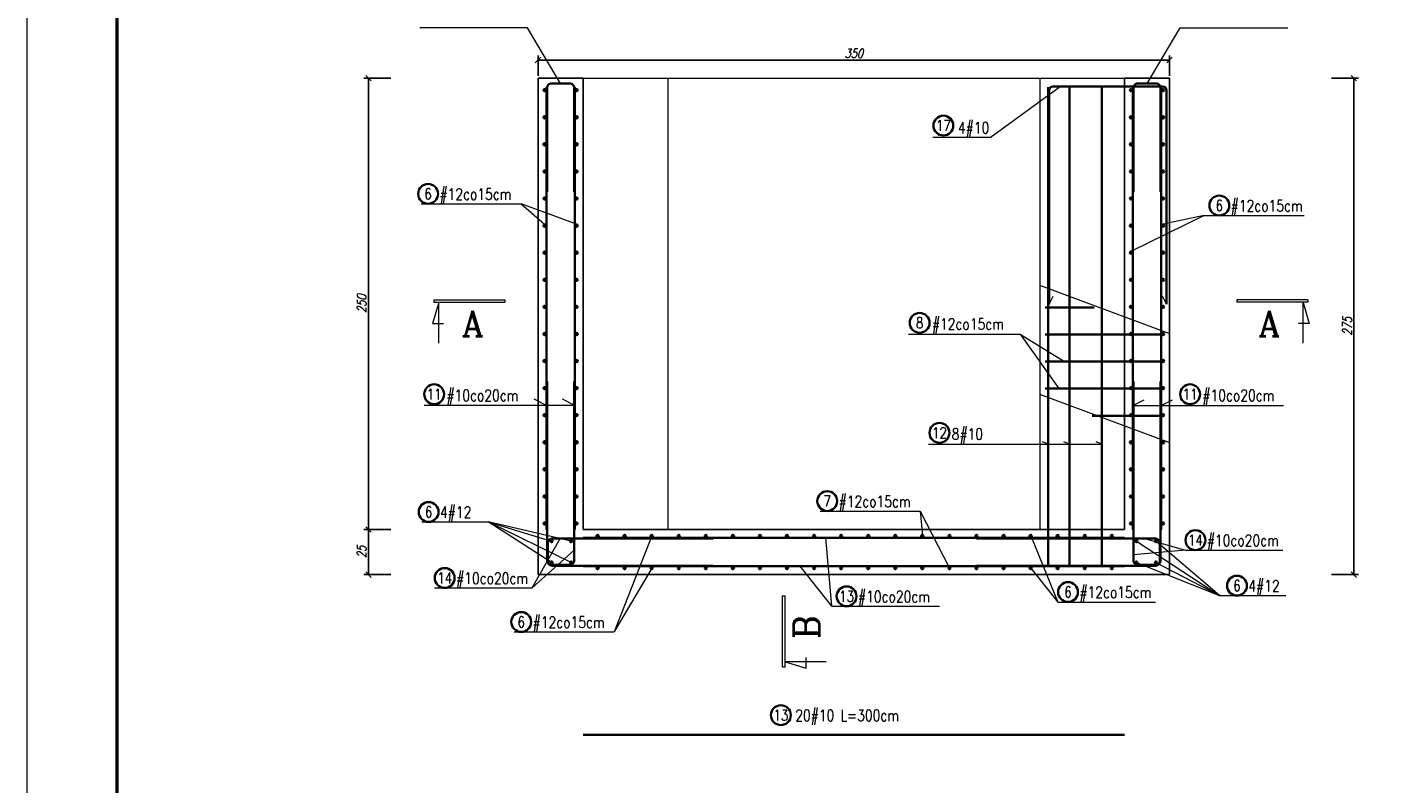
# Model space of a CAD drawing. Header units: millimetres. Extents: x 0 to 1557, y 0 to 1667.
# Tile 2 of 11: x 0 to 750, y 442 to 861. Entities that reach past the tile are written whole.
import ezdxf
from ezdxf.enums import TextEntityAlignment as Align

# ---------------------------------------------------------------- set-up
doc = ezdxf.new("R2010")
doc.units = ezdxf.units.MM
doc.linetypes.add('DASHED2', pattern=[0.375, 0.25, -0.125])
for name, color, linetype, lineweight in [('.0.18', 7, 'Continuous', 18), ('.0.25', 1, 'Continuous', 25), ('.0.35', 2, 'Continuous', 35), ('.0.5', 3, 'Continuous', 50), ('.0wymiar', 7, 'Continuous', 9), ('.tekst', 1, 'Continuous', 20), ('5', 8, 'Continuous', 9)]:
    doc.layers.add(name, color=color, linetype=linetype, lineweight=lineweight)
doc.styles.add('simplex 0.8', font='simplex.shx', dxfattribs={"width": 0.8})
doc.styles.add('simplex 0.8 kursywa', font='simplex.shx', dxfattribs={"width": 0.8, "oblique": 15})
doc.styles.add('TXT5', font='COMPLEX.shx')
doc.linetypes.add('ZIGZAG', pattern='A,0.00254,-5.08,[131,ltypeshp.shx,S=5.08,R=0,X=-5.08,Y=0],-10.16,[131,ltypeshp.shx,S=5.08,R=180,X=5.08,Y=0],-5.08', length=20.32254)
doc.linetypes.add('ZYGZAK', pattern='A,0.00254,-5.08,[131,ltypeshp.shx,S=5.08,R=0,X=-5.08,Y=0],-10.16,[131,ltypeshp.shx,S=5.08,R=180,X=5.08,Y=0],-5.08', length=20.32254)
doc.dimstyles.new('1-25', dxfattribs={"dimscale": 2.5, "dimtxt": 2, "dimasz": 1.2, "dimexe": 1, "dimexo": 0.5, "dimgap": 0.5, "dimtad": 1, "dimdec": 1, "dimrnd": 0.5, "dimdsep": 46, "dimtxsty": 'simplex 0.8 kursywa', "dimblk": 'OBLIQUE', "dimcen": 0.09, "dimclrd": 256, "dimclre": 256, "dimclrt": 256, "dimadec": 0, "dimazin": 0, "dimtfac": 1, "dimtdec": 1, "dimtix": 1, "dimtmove": 0, "dimatfit": 3, "dimfxl": 5, "dimfxlon": 1, "dimtolj": 1, "dimtzin": 0, "dimarcsym": 0})

# ---------------------------------------------------------------- blocks, each defined once
blk = doc.blocks.new('P3')
at = {"layer": '.tekst', "linetype": 'Continuous'}
for p, q in [((-5.1, 9.6), (-5.1, -130.8)), ((-5.1, 9.6), (-0.1, 9.6)), ((-0.1, 9.6), (-0.1, -130.8)), ((0, 0), (41.7, 12.3)), ((80.9, 0), (0, 0)), ((41.7, 12.3), (41.7, -9.2)), ((-5.1, -130.8), (-0.1, -130.8))]:
    blk.add_line(p, q, dxfattribs=at)
at = {"layer": '.tekst', "style": 'TXT5'}
blk.add_attdef('NR', (17.7, -101.6), '', height=50, dxfattribs=at)
blk = doc.blocks.new('_Oblique')
at = {"color": 0, "linetype": 'ByBlock', "lineweight": -2}
blk.add_line((-0.5, -0.5), (0.5, 0.5), dxfattribs=at)
blk = doc.blocks.new('*D63')
at = {"layer": '.0wymiar', "lineweight": -2, "transparency": 16777216}
for p, q in [((283.15, 834.13), (283.15, 845.36)), ((283.15, 842.86), (633.15, 842.86)), ((633.15, 834.13), (633.15, 845.36))]:
    blk.add_line(p, q, dxfattribs=at)
at = {"layer": 'Defpoints', "color": 0, "transparency": 16777216}
for p in [(633.15, 842.86), (283.15, 832.88), (633.15, 832.88)]:
    blk.add_point(p, dxfattribs=at)
at = {"layer": '.0wymiar', "lineweight": -2, "transparency": 16777216, "xscale": 3, "yscale": 3, "zscale": 3, "rotation": 180}
blk.add_blockref('_Oblique', (283.15, 842.86), dxfattribs=at)
at = {"layer": '.0wymiar', "lineweight": -2, "transparency": 16777216, "xscale": 3, "yscale": 3, "zscale": 3}
blk.add_blockref('_Oblique', (633.15, 842.86), dxfattribs=at)
at = {"layer": '.0wymiar', "transparency": 16777216, "insert": (458.15, 846.61), "char_height": 5, "attachment_point": 5, "style": 'simplex 0.8 kursywa'}
blk.add_mtext('\\A1;350', dxfattribs=at)
blk = doc.blocks.new('*D64')
at = {"layer": '.0wymiar', "lineweight": -2, "transparency": 16777216}
for p, q in [((722.8, 832.88), (737.8, 832.88)), ((735.3, 832.88), (735.3, 557.88)), ((722.8, 557.88), (737.8, 557.88))]:
    blk.add_line(p, q, dxfattribs=at)
at = {"layer": 'Defpoints', "color": 0, "transparency": 16777216}
for p in [(633.15, 832.88), (633.15, 557.88), (735.3, 557.88)]:
    blk.add_point(p, dxfattribs=at)
at = {"layer": '.0wymiar', "lineweight": -2, "transparency": 16777216, "xscale": 3, "yscale": 3, "zscale": 3}
for p, rotation in [((735.3, 832.88), 90), ((735.3, 557.88), 270)]:
    blk.add_blockref('_Oblique', p, dxfattribs=dict(at, rotation=rotation))
at = {"layer": '.0wymiar', "transparency": 16777216, "insert": (731.55, 695.38), "char_height": 5, "attachment_point": 5, "rotation": 90, "style": 'simplex 0.8 kursywa'}
blk.add_mtext('\\A1;275', dxfattribs=at)
blk = doc.blocks.new('*D65')
at = {"layer": '.0wymiar', "lineweight": -2, "transparency": 16777216}
for p, q in [((201.67, 582.88), (186.67, 582.88)), ((189.17, 557.88), (189.17, 582.88)), ((201.67, 557.88), (186.67, 557.88))]:
    blk.add_line(p, q, dxfattribs=at)
at = {"layer": 'Defpoints', "color": 0, "transparency": 16777216}
for p in [(189.17, 582.88), (308.16, 582.88), (283.15, 557.88)]:
    blk.add_point(p, dxfattribs=at)
at = {"layer": '.0wymiar', "lineweight": -2, "transparency": 16777216, "xscale": 3, "yscale": 3, "zscale": 3}
for p, rotation in [((189.17, 582.88), 90), ((189.17, 557.88), 270)]:
    blk.add_blockref('_Oblique', p, dxfattribs=dict(at, rotation=rotation))
at = {"layer": '.0wymiar', "transparency": 16777216, "insert": (185.42, 570.38), "char_height": 5, "attachment_point": 5, "rotation": 90, "style": 'simplex 0.8 kursywa'}
blk.add_mtext('\\A1;25', dxfattribs=at)
blk = doc.blocks.new('*D66')
at = {"layer": '.0wymiar', "lineweight": -2, "transparency": 16777216}
for p, q in [((201.67, 832.88), (186.67, 832.88)), ((189.17, 582.88), (189.17, 832.88)), ((201.67, 582.88), (186.67, 582.88))]:
    blk.add_line(p, q, dxfattribs=at)
at = {"layer": 'Defpoints', "color": 0, "transparency": 16777216}
for p in [(189.17, 832.88), (308.16, 832.88), (308.16, 582.88)]:
    blk.add_point(p, dxfattribs=at)
at = {"layer": '.0wymiar', "lineweight": -2, "transparency": 16777216, "xscale": 3, "yscale": 3, "zscale": 3}
for p, rotation in [((189.17, 832.88), 90), ((189.17, 582.88), 270)]:
    blk.add_blockref('_Oblique', p, dxfattribs=dict(at, rotation=rotation))
at = {"layer": '.0wymiar', "transparency": 16777216, "insert": (185.42, 707.88), "char_height": 5, "attachment_point": 5, "rotation": 90, "style": 'simplex 0.8 kursywa'}
blk.add_mtext('\\A1;250', dxfattribs=at)
blk = doc.blocks.new('*U25')
at = {"layer": '.0.35', "linetype": 'Continuous'}
h = blk.add_hatch(color=2, dxfattribs=at)
h.dxf.hatch_style = 1
h.paths.add_polyline_path([(0.6, 8.9), (-0.6, 8.9, 1)])
h.paths.add_polyline_path([(-0.6, 8.9), (0.6, 8.9, 1)])
h = blk.add_hatch(color=2, dxfattribs=at)
h.dxf.hatch_style = 1
h.paths.add_polyline_path([(0.6, -8.9), (-0.6, -8.9, 1)])
h.paths.add_polyline_path([(-0.6, -8.9), (0.6, -8.9, 1)])
at = {"layer": '.0.35', "color": 2, "linetype": 'Continuous'}
for centre in [(0, 8.9), (0, -8.9)]:
    blk.add_circle(centre, 0.6, dxfattribs=at)
blk = doc.blocks.new('*U26')
at = {"color": 0, "linetype": 'ByBlock', "lineweight": -2, "transparency": 16777216}
for p in [(0, 0), (15, 0), (30, 0), (45, 0), (60, 0), (75, 0), (90, 0), (105, 0), (120, 0), (135, 0), (150, 0), (165, 0), (180, 0), (195, 0), (210, 0), (225, 0), (240, 0), (255, 0), (270, 0), (285, 0)]:
    blk.add_blockref('*U25', p, dxfattribs=at)
blk = doc.blocks.new('*U27')
at = {"layer": '.0.35', "linetype": 'Continuous'}
h = blk.add_hatch(color=2, dxfattribs=at)
h.dxf.hatch_style = 1
h.paths.add_polyline_path([(-8.9, 0.6), (-8.9, -0.6, 1)])
h.paths.add_polyline_path([(-8.9, -0.6), (-8.9, 0.6, 1)])
h = blk.add_hatch(color=2, dxfattribs=at)
h.dxf.hatch_style = 1
h.paths.add_polyline_path([(8.9, 0.6), (8.9, -0.6, 1)])
h.paths.add_polyline_path([(8.9, -0.6), (8.9, 0.6, 1)])
at = {"layer": '.0.35', "color": 2, "linetype": 'Continuous'}
for centre in [(-8.9, 0), (8.9, 0)]:
    blk.add_circle(centre, 0.6, dxfattribs=at)
blk = doc.blocks.new('*U28')
at = {"color": 0, "linetype": 'ByBlock', "lineweight": -2, "transparency": 16777216}
for p in [(0, 0), (0, -15), (0, -30), (0, -45), (0, -60), (0, -75), (0, -90), (0, -105), (0, -120), (0, -135), (0, -150), (0, -165), (0, -180), (0, -195), (0, -210), (0, -225), (0, -240)]:
    blk.add_blockref('*U27', p, dxfattribs=at)
blk = doc.blocks.new('*U29')
at = {"layer": '.0.35', "linetype": 'Continuous'}
h = blk.add_hatch(color=2, dxfattribs=at)
h.dxf.hatch_style = 1
h.paths.add_polyline_path([(-8.9, 0.6), (-8.9, -0.6, 1)])
h.paths.add_polyline_path([(-8.9, -0.6), (-8.9, 0.6, 1)])
h = blk.add_hatch(color=2, dxfattribs=at)
h.dxf.hatch_style = 1
h.paths.add_polyline_path([(8.9, 0.6), (8.9, -0.6, 1)])
h.paths.add_polyline_path([(8.9, -0.6), (8.9, 0.6, 1)])
at = {"layer": '.0.35', "color": 2, "linetype": 'Continuous'}
for centre in [(-8.9, 0), (8.9, 0)]:
    blk.add_circle(centre, 0.6, dxfattribs=at)
blk = doc.blocks.new('*U30')
at = {"color": 0, "linetype": 'ByBlock', "lineweight": -2, "transparency": 16777216}
for p in [(0, 0), (0, -15), (0, -30), (0, -45), (0, -60), (0, -75), (0, -90), (0, -105), (0, -120), (0, -135), (0, -150), (0, -165), (0, -180), (0, -195), (0, -210), (0, -225), (0, -240)]:
    blk.add_blockref('*U29', p, dxfattribs=at)

msp = doc.modelspace()

# ---------------------------------------------------------------- hatches: boundary and pattern name
at = {"layer": '.0.35', "linetype": 'Continuous'}
h = msp.add_hatch(color=2, dxfattribs=at)
h.dxf.hatch_style = 1
h.paths.add_polyline_path([(291.31, 576.38), (290.11, 576.38, 1)])
h.paths.add_polyline_path([(290.11, 576.38), (291.31, 576.38, 1)])
h = msp.add_hatch(color=2, dxfattribs=at)
h.dxf.hatch_style = 1
h.paths.add_polyline_path([(302.11, 576.38), (300.91, 576.38, 1)])
h.paths.add_polyline_path([(300.91, 576.38), (302.11, 576.38, 1)])
h = msp.add_hatch(color=2, dxfattribs=at)
h.dxf.hatch_style = 1
h.paths.add_polyline_path([(614.2, 576.38), (615.4, 576.38, -1)])
h.paths.add_polyline_path([(615.4, 576.38), (614.2, 576.38, -1)])
h = msp.add_hatch(color=2, dxfattribs=at)
h.dxf.hatch_style = 1
h.paths.add_polyline_path([(625, 576.38), (626.2, 576.38, -1)])
h.paths.add_polyline_path([(626.2, 576.38), (625, 576.38, -1)])
h = msp.add_hatch(color=2, dxfattribs=at)
h.dxf.hatch_style = 1
h.paths.add_polyline_path([(291.31, 564.61), (290.11, 564.61, 1)])
h.paths.add_polyline_path([(290.11, 564.61), (291.31, 564.61, 1)])
h = msp.add_hatch(color=2, dxfattribs=at)
h.dxf.hatch_style = 1
h.paths.add_polyline_path([(302.11, 564.61), (300.91, 564.61, 1)])
h.paths.add_polyline_path([(300.91, 564.61), (302.11, 564.61, 1)])
h = msp.add_hatch(color=2, dxfattribs=at)
h.dxf.hatch_style = 1
h.paths.add_polyline_path([(614.2, 564.61), (615.4, 564.61, -1)])
h.paths.add_polyline_path([(615.4, 564.61), (614.2, 564.61, -1)])
h = msp.add_hatch(color=2, dxfattribs=at)
h.dxf.hatch_style = 1
h.paths.add_polyline_path([(625, 564.61), (626.2, 564.61, -1)])
h.paths.add_polyline_path([(626.2, 564.61), (625, 564.61, -1)])

# ---------------------------------------------------------------- linework, layer by layer
at = {"layer": '.0.18', "linetype": 'ZIGZAG', "ltscale": 0.2}
for p, q in [((566.38, 707.57), (568.54, 712.1)), ((631.38, 707.57), (629.22, 712.1))]:
    msp.add_line(p, q, dxfattribs=at)
at = {"layer": '.0.25'}
for p, q in [((283.15, 832.88), (283.15, 557.88)), ((308.16, 832.88), (283.16, 832.88)), ((308.16, 582.88), (308.16, 832.88)), ((633.15, 832.88), (608.15, 832.88)), ((608.15, 832.88), (608.15, 582.88)), ((633.15, 557.88), (633.15, 832.88)), ((608.15, 582.88), (308.16, 582.88)), ((283.15, 557.88), (633.15, 557.88))]:
    msp.add_line(p, q, dxfattribs=at)
at = {"layer": '.0.35', "color": 7, "linetype": 'Continuous'}
for p, q in [((287.86, 582.88), (287.86, 827.88)), ((303.46, 582.88), (303.46, 827.88)), ((612.85, 582.88), (612.85, 827.88)), ((628.45, 582.88), (628.45, 827.88))]:
    msp.add_line(p, q, dxfattribs=at)
at = {"layer": '.0.35', "color": 5, "linetype": 'Continuous'}
for p, q in [((565.85, 562.88), (565.85, 827.88)), ((577.7, 562.88), (577.7, 827.88)), ((595.63, 562.88), (595.63, 827.88))]:
    msp.add_line(p, q, dxfattribs=at)
at = {"layer": '.0.35', "color": 1, "linetype": 'Continuous'}
for p, q in [((564.15, 705.89), (591.36, 705.89)), ((564.15, 690.89), (630.15, 690.89)), ((564.15, 675.89), (630.15, 675.89)), ((564.15, 660.89), (630.15, 660.89)), ((590.28, 645.89), (630.15, 645.89))]:
    msp.add_line(p, q, dxfattribs=at)
at = {"layer": '.0.35', "color": 3, "linetype": 'Continuous'}
for p, q in [((308.16, 578.18), (608.15, 578.18)), ((308.16, 562.58), (608.15, 562.58)), ((308.16, 469.2), (608.15, 469.2))]:
    msp.add_line(p, q, dxfattribs=at)
at = {"layer": '.0.35', "color": 4, "linetype": 'Continuous'}
for points in [[(303.16, 769.88), (303.16, 827.48, 0.414214), (300.76, 829.88), (290.56, 829.88, 0.414214), (288.16, 827.48), (288.16, 769.88)], [(566.38, 707.57), (566.38, 826.16, -0.414214), (568.38, 828.16), (629.38, 828.16, -0.414214), (631.38, 826.16), (631.38, 707.57)], [(613.15, 769.88), (613.15, 827.48, -0.414214), (615.55, 829.88), (625.75, 829.88, -0.414214), (628.15, 827.48), (628.15, 769.88)]]:
    msp.add_lwpolyline(points, format="xyb", dxfattribs=at)
at = {"layer": '.0.35', "color": 2, "linetype": 'Continuous'}
for points in [[(288.22, 664.88), (288.22, 565.71, 0.414214), (290.62, 563.31), (300.82, 563.31, 0.414214), (303.22, 565.71), (303.22, 664.88)], [(628.09, 664.88), (628.09, 565.71, -0.414214), (625.69, 563.31), (615.49, 563.31, -0.414214), (613.09, 565.71), (613.09, 664.88)], [(380.16, 577.81), (290.99, 577.81, 0.414214), (288.59, 575.41), (288.59, 565.21, 0.414214), (290.99, 562.81), (380.16, 562.81)], [(526.15, 577.81), (625.32, 577.81, -0.414214), (627.72, 575.41), (627.72, 565.21, -0.414214), (625.32, 562.81), (526.15, 562.81)]]:
    msp.add_lwpolyline(points, format="xyb", dxfattribs=at)
at = {"layer": '.0.35'}
for centre in [(507.78, 806.56), (222.22, 768.76), (660.7, 762.31), (494.62, 697.33), (225.6, 657.78), (644.52, 657.78), (505.62, 636.41), (443.43, 598.61), (222.52, 592.59), (647.47, 576.99), (231.43, 556.02), (670.47, 551.76), (454.14, 545.88), (576.87, 548.24), (273.84, 531.66), (417.73, 480.05)]:
    msp.add_circle(centre, 5.5, dxfattribs=at)
at = {"layer": '.0.35', "color": 2, "linetype": 'Continuous'}
for centre in [(290.71, 576.38), (301.51, 576.38), (614.8, 576.38), (625.6, 576.38), (290.71, 564.61), (301.51, 564.61), (614.8, 564.61), (625.6, 564.61)]:
    msp.add_circle(centre, 0.6, dxfattribs=at)
at = {"layer": '.0.5'}
msp.add_lwpolyline([(1512.5, 12.5), (50, 12.5), (50, 1512.5), (1512.5, 1512.5), (1512.5, 12.5)], dxfattribs=at)
at = {"layer": '.0wymiar'}
msp.add_lwpolyline([(0, 1525), (1525, 1525), (1525, 0), (0, 0)], close=True, dxfattribs=at)
at = {"layer": '.tekst'}
for p, q in [((277.32, 860.7), (217.67, 860.7)), ((295.66, 829.88), (277.32, 860.7)), ((620.65, 829.88), (638.99, 860.7)), ((638.99, 860.7), (698.64, 860.7)), ((533.71, 800), (572.53, 828.16)), ((533.71, 800), (501.9, 800)), ((218.38, 763.24), (273.8, 763.24)), ((273.8, 763.24), (286.76, 751.88)), ((304.56, 751.88), (273.8, 763.24)), ((652.26, 756.79), (611.75, 736.88)), ((652.26, 756.79), (629.55, 751.88)), ((652.26, 756.79), (707.68, 756.79)), ((488.5, 691.02), (550.41, 691.02)), ((550.41, 691.02), (574.9, 675.88)), ((550.41, 691.02), (571.81, 660.89)), ((287.86, 651.47), (281.05, 655.1)), ((303.46, 651.47), (296.65, 655.1)), ((612.85, 651.47), (619.1, 654.73)), ((628.45, 651.47), (634.7, 654.73)), ((303.46, 651.47), (220.06, 651.47)), ((612.85, 651.47), (696.25, 651.47)), ((565.85, 630.1), (562.64, 631.42)), ((577.7, 630.1), (574.49, 631.42)), ((595.63, 630.1), (592.41, 631.42)), ((499.46, 630.1), (595.63, 630.1)), ((439.59, 593.08), (495.01, 593.08)), ((495.01, 593.08), (496.16, 579.28)), ((495.01, 593.08), (511.16, 561.48)), ((218.68, 587.07), (255.55, 587.07)), ((255.55, 587.07), (290.71, 576.38)), ((301.51, 576.38), (255.55, 587.07)), ((301.51, 564.61), (255.55, 587.07)), ((290.71, 564.61), (255.55, 587.07)), ((279.88, 550.5), (295.35, 577.81)), ((346.16, 579.28), (325.42, 526.13)), ((446.02, 540.36), (442.69, 578.18)), ((556.16, 579.28), (571.28, 542.72)), ((619.2, 577.81), (641.88, 571.46)), ((279.88, 550.5), (303.22, 571.37)), ((641.88, 571.46), (613.09, 568.92)), ((614.8, 576.38), (660.76, 546.23)), ((660.76, 546.23), (625.6, 576.38)), ((641.88, 571.46), (695.91, 571.46)), ((614.8, 564.61), (660.76, 546.23)), ((625.6, 564.61), (660.76, 546.23)), ((346.16, 561.48), (325.6, 526.64)), ((446.02, 540.36), (428.35, 562.58)), ((556.16, 561.48), (571.28, 542.72)), ((225.85, 550.5), (279.88, 550.5)), ((446.02, 540.36), (505.72, 540.36)), ((571.28, 542.72), (625.31, 542.72)), ((660.76, 546.23), (697.63, 546.23)), ((270, 526.13), (325.42, 526.13))]:
    msp.add_line(p, q, dxfattribs=at)
at = {"layer": '5', "color": 2, "linetype": 'Continuous'}
msp.add_line((308.16, 832.88), (608.15, 832.88), dxfattribs=at)
at = {"layer": '5', "color": 8, "linetype": 'DASHED2'}
for p, q in [((355.16, 832.88), (355.16, 582.88)), ((561.15, 832.88), (561.15, 582.88))]:
    msp.add_line(p, q, dxfattribs=at)
at = {"layer": '5', "color": 8, "linetype": 'ZYGZAK', "ltscale": 0.5}
for p, q in [((561.65, 717.93), (633.15, 691.4)), ((561.65, 657.55), (633.15, 631.02))]:
    msp.add_line(p, q, dxfattribs=at)

# ---------------------------------------------------------------- block references
at = {"layer": '.0.35'}
ref = msp.add_blockref('P3', (228.15, 708.67), dxfattribs=dict(at, xscale=-0.28, yscale=0.280000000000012, zscale=0.28, rotation=90))
ref.add_attrib('NR', 'A', (240.89, 689.91), dxfattribs={"layer": '.tekst', "height": 14, "style": 'TXT5'})
ref = msp.add_blockref('P3', (707.1, 708.67), dxfattribs=dict(at, xscale=0.28, yscale=0.28, zscale=0.28, rotation=270))
ref.add_attrib('NR', 'A', (682.32, 689.91), dxfattribs={"layer": '.tekst', "height": 14, "style": 'TXT5'})
ref = msp.add_blockref('P3', (420.11, 509.5), dxfattribs=dict(at, xscale=-0.28, yscale=0.280000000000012, zscale=0.28, rotation=180))
ref.add_attrib('NR', 'B', (438.87, 522.23), dxfattribs={"layer": '.tekst', "height": 14, "rotation": 90, "style": 'TXT5'})
for name, p in [('*U30', (295.66, 826.16)), ('*U28', (620.65, 826.16)), ('*U26', (316.16, 570.38))]:
    msp.add_blockref(name, p)

# ---------------------------------------------------------------- texts
at = {"layer": '.0.25', "color": 7, "char_height": 6, "width": 346.8074, "attachment_point": 5, "style": 'simplex 0.8'}
for s, insert in [('17', (507.78, 806.56)), ('6', (222.22, 768.76)), ('6', (660.7, 762.31)), ('8', (494.62, 697.33)), ('11', (225.6, 657.78)), ('11', (644.52, 657.78)), ('12', (505.62, 636.41)), ('7', (443.43, 598.61)), ('6', (222.52, 592.59)), ('14', (647.47, 576.99)), ('14', (231.43, 556.02)), ('6', (670.47, 551.76)), ('13', (454.14, 545.88)), ('6', (576.87, 548.24)), ('6', (273.84, 531.66)), ('13', (417.73, 480.05))]:
    msp.add_mtext(s, dxfattribs=dict(at, insert=insert))
at = {"layer": '.tekst', "style": 'simplex 0.8', "width": 0.8}
for s, p in [('4#10 ', (515.86, 805.37)), ('#12co15cm ', (228.53, 768.61)), ('#12co15cm ', (667.01, 762.16)), ('#12co15cm ', (501.42, 696.69)), ('#10co20cm ', (232.4, 657.14)), ('#10co20cm ', (651.32, 657.14)), ('8#10 ', (512.42, 635.77)), ('#12co15cm ', (449.74, 598.45)), ('4#12 ', (228.83, 592.44)), ('#10co20cm ', (653.78, 576.84)), ('#10co20cm ', (237.75, 555.87)), ('#10co20cm ', (460.45, 545.73)), ('#12co15cm ', (583.18, 548.09)), ('4#12 ', (676.78, 551.6)), ('#12co15cm ', (280.16, 531.5)), ('20#10 L=300cm ', (425.7, 479.9))]:
    msp.add_text(s, height=6.25, dxfattribs=at).set_placement(p, align=Align.MIDDLE_LEFT)

# ---------------------------------------------------------------- dimensions: what is measured, and where the dimension line sits
at = {"layer": '.0wymiar'}
dim = msp.add_linear_dim(base=(633.15, 842.86), p1=(283.15, 832.88), p2=(633.15, 832.88), dimstyle='1-25', dxfattribs=at)
dim.commit()
dim.dimension.update_dxf_attribs({"geometry": '*D63', "text_midpoint": (458.15, 846.61)})
dim = msp.add_linear_dim(base=(189.17, 832.88), p1=(308.16, 582.88), p2=(308.16, 832.88), angle=90, dimstyle='1-25', override={"dimtmove": 1}, dxfattribs=at)
dim.commit()
dim.dimension.update_dxf_attribs({"geometry": '*D66', "text_midpoint": (185.42, 707.88)})
for base, p1, p2, picture, middle in [((735.3, 557.88), (633.15, 832.88), (633.15, 557.88), '*D64', (731.55, 695.38)), ((189.17, 582.88), (283.15, 557.88), (308.16, 582.88), '*D65', (185.42, 570.38))]:
    dim = msp.add_linear_dim(base=base, p1=p1, p2=p2, angle=90, dimstyle='1-25', dxfattribs=at)
    dim.commit()
    dim.dimension.update_dxf_attribs({"geometry": picture, "text_midpoint": middle})

doc.saveas('drawing.dxf')
